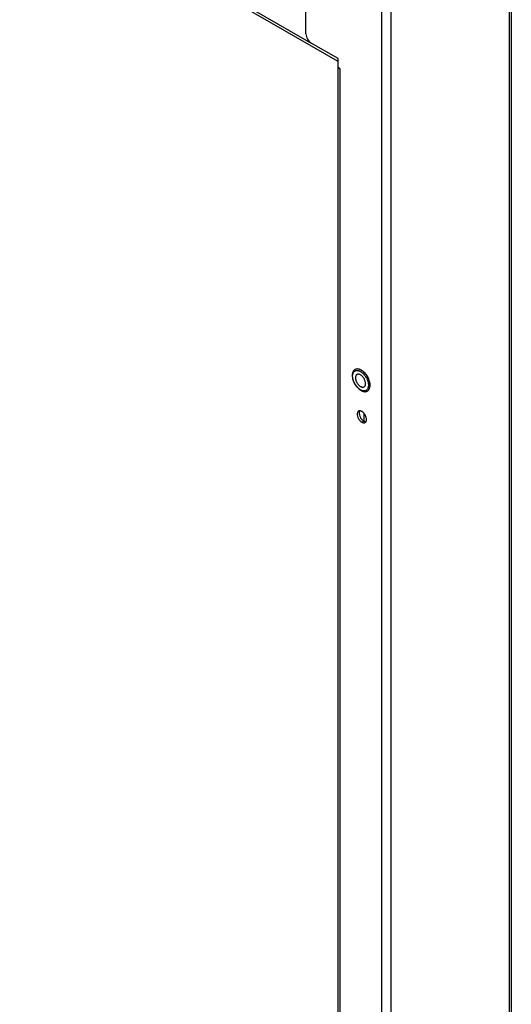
# Model space of a CAD drawing. Header units: inches. Extents: x 5 to 265, y 5 to 171.
# Tile 210 of 212: x 218.37 to 226.52, y 123.52 to 139.85. Entities that reach past the tile are written whole.
import ezdxf

# ---------------------------------------------------------------- set-up
doc = ezdxf.new("R2010")
doc.units = ezdxf.units.IN
doc.header["$LTSCALE"] = 14.96
doc.header["$MEASUREMENT"] = 0
doc.layers.get('0').update_dxf_attribs({"linetype": 'CONTINUOUS'})
doc.layers.add('03_ALL_AXES', color=7, linetype='CONTINUOUS')

msp = doc.modelspace()

# ---------------------------------------------------------------- linework, layer by layer
at = {"color": 7, "linetype": 'Continuous'}
for p, q in [((223.65, 139.1529), (209.768, 147.1674)), ((210.1456, 146.9968), (223.2052, 139.457)), ((226.5216, 142.2135), (226.5216, 76.0768)), ((226.4897, 76.0323), (226.4897, 142.169)), ((223.1179, 139.6119), (223.1179, 141.6532)), ((224.3684, 141.0333), (224.3684, 74.8966)), ((224.5226, 141.0333), (224.5226, 74.8966)), ((223.65, 139.2027), (223.2063, 139.4588)), ((223.65, 139.0475), (223.65, 139.2027)), ((223.6846, 139.0275), (223.65, 139.0475)), ((223.6527, 77.7363), (223.6527, 139.0475)), ((223.6846, 77.6919), (223.6846, 139.0275)), ((224.0827, 133.1903), (224.0827, 133.3131))]:
    msp.add_line(p, q, dxfattribs=at)
for centre, radius, start, end in [((223.9829, 133.9278), 0.0395, 111.12344, 119.98075), ((223.9535, 133.9004), 0.1304, 67.33788, 71.80124), ((223.9481, 133.8783), 0.1802, 62.12424, 65.0327), ((223.8399, 133.7552), 0.3173, 27.56937, 37.10801), ((224.061, 133.7926), 0.0394, 300.00761, 307.71422), ((223.9973, 133.8123), 0.1077, 358.51698, 0.00759), ((224.0191, 133.7815), 0.1338, 348.72396, 352.62007), ((224.0026, 133.7872), 0.1781, 354.95658, 357.88668), ((223.9904, 133.7878), 0.1903, 357.86437, 0.01437)]:
    msp.add_arc(centre, radius, start, end, dxfattribs=at)
for points, knots in [([(223.1179, 139.6119), (223.1179, 139.5816), (223.1386, 139.5218), (223.18, 139.474), (223.2063, 139.4588)], [0, 0, 0, 0, 0.5000011, 1, 1, 1, 1]), ([(223.6551, 139.0588), (223.6568, 139.0544), (223.6601, 139.0486), (223.6643, 139.0437), (223.6655, 139.0424)], [0, 0, 0, 0, 0.7349814, 1, 1, 1, 1]), ([(223.9568, 134.0541), (223.9519, 134.0535), (223.9424, 134.0515), (223.9291, 134.0456), (223.9173, 134.037), (223.9108, 134.0298), (223.9078, 134.0259)], [0, 0, 0, 0, 0.2534245, 0.5000001, 0.7465759, 1, 1, 1, 1]), ([(224.0242, 134.0416), (224.0186, 134.0442), (224.0075, 134.0486), (223.9904, 134.0532), (223.9734, 134.0552), (223.9622, 134.0548), (223.9568, 134.0541)], [0, 0, 0, 0, 0.2646926, 0.5184342, 0.7628083, 1, 1, 1, 1]), ([(224.0234, 134.0399), (224.0177, 134.0427), (224.0064, 134.0477), (223.9893, 134.0527), (223.9727, 134.0551), (223.9619, 134.0548), (223.9568, 134.0541)], [0, 0, 0, 0, 0.2759986, 0.5337288, 0.7742574, 1, 1, 1, 1]), ([(223.9078, 134.0259), (223.9038, 134.0206), (223.8967, 134.0088), (223.8894, 133.9891), (223.8852, 133.9676), (223.8843, 133.9527), (223.8843, 133.945)], [0, 0, 0, 0, 0.2336392, 0.4764551, 0.7313106, 1, 1, 1, 1]), ([(223.8843, 133.945), (223.8843, 133.9357), (223.8857, 133.9166), (223.8912, 133.8877), (223.9001, 133.8584), (223.9122, 133.8294), (223.9271, 133.8013), (223.9446, 133.7747), (223.9641, 133.7503), (223.9786, 133.7355), (223.986, 133.7287)], [0, 0, 0, 0, 0.1138308, 0.2338085, 0.3588824, 0.4875154, 0.6178837, 0.7480224, 0.8759853, 1, 1, 1, 1]), ([(223.8908, 133.936), (223.8908, 133.9413), (223.8912, 133.9515), (223.894, 133.9705), (223.8984, 133.9839), (223.9025, 133.9919)], [0, 0, 0, 0, 0.2730353, 0.5306803, 1, 1, 1, 1]), ([(223.9849, 133.7363), (223.978, 133.7427), (223.9647, 133.7563), (223.9466, 133.779), (223.9304, 133.8037), (223.9166, 133.8298), (223.9054, 133.8567), (223.8971, 133.8838), (223.892, 133.9102), (223.8908, 133.9276), (223.8908, 133.936)], [0, 0, 0, 0, 0.1239877, 0.2525499, 0.3835892, 0.5148766, 0.6441697, 0.7693333, 0.8884539, 1, 1, 1, 1]), ([(223.9025, 133.9919), (223.905, 133.9968), (223.9108, 134.0059), (223.9222, 134.0171), (223.9358, 134.0249), (223.9458, 134.0278), (223.9509, 134.0286)], [0, 0, 0, 0, 0.2616004, 0.509422, 0.7523006, 1, 1, 1, 1]), ([(223.9632, 133.962), (223.9612, 133.9609), (223.9575, 133.9583), (223.9527, 133.9535), (223.9484, 133.9478), (223.945, 133.9413), (223.9422, 133.9339), (223.9395, 133.9229), (223.9388, 133.9142), (223.9388, 133.9083)], [0, 0, 0, 0, 0.1080478, 0.2181319, 0.3321064, 0.4515071, 0.577458, 0.7107194, 1, 1, 1, 1]), ([(223.9388, 133.9083), (223.9388, 133.9035), (223.9395, 133.8936), (223.9421, 133.8786), (223.9464, 133.8632), (223.9522, 133.8478), (223.9595, 133.8326), (223.968, 133.818), (223.9777, 133.8042), (223.9848, 133.7957), (223.9886, 133.7917)], [0, 0, 0, 0, 0.1109927, 0.2289356, 0.3526063, 0.4805385, 0.6110437, 0.7423323, 0.8725782, 1, 1, 1, 1]), ([(223.9509, 134.0286), (223.9543, 134.0292), (223.9613, 134.0298), (223.972, 134.0294), (223.9831, 134.0276), (223.9905, 134.0255), (223.9943, 134.0243)], [0, 0, 0, 0, 0.2327866, 0.4758784, 0.7311872, 1, 1, 1, 1]), ([(224.0195, 133.9576), (224.0151, 133.96), (224.0063, 133.964), (223.9929, 133.9674), (223.9821, 133.9678), (223.9742, 133.9665), (223.9705, 133.9654), (223.9687, 133.9647)], [0, 0, 0, 0, 0.2846585, 0.5436046, 0.7796833, 0.8913045, 1, 1, 1, 1]), ([(224.0038, 134.0208), (224.0095, 134.0184), (224.0209, 134.0128), (224.0316, 134.0059), (224.0369, 134.0021)], [0, 0, 0, 0, 0.4840106, 1, 1, 1, 1]), ([(224.105, 133.8123), (224.105, 133.819), (224.1038, 133.8329), (224.0988, 133.854), (224.0908, 133.8752), (224.0802, 133.8959), (224.0673, 133.9152), (224.0526, 133.9324), (224.0368, 133.9467), (224.0253, 133.9544), (224.0195, 133.9576)], [0, 0, 0, 0, 0.1145311, 0.2382187, 0.3684169, 0.5018703, 0.6350628, 0.7644971, 0.886991, 1, 1, 1, 1]), ([(224.0533, 134.0212), (224.0508, 134.023), (224.0413, 134.0299), (224.0311, 134.0359), (224.0234, 134.0399)], [0, 0, 0, 0, 0.2592431, 1, 1, 1, 1]), ([(224.0589, 134.0207), (224.0568, 134.0223), (224.0482, 134.0284), (224.0393, 134.0339), (224.0323, 134.0375)], [0, 0, 0, 0, 0.2562863, 1, 1, 1, 1]), ([(224.0369, 134.0021), (224.0388, 134.0008), (224.0464, 133.9952), (224.0537, 133.9891), (224.0589, 133.9842)], [0, 0, 0, 0, 0.2437655, 1, 1, 1, 1]), ([(224.0931, 133.9847), (224.087, 133.9915), (224.0743, 134.0044), (224.0604, 134.0159), (224.0533, 134.0212)], [0, 0, 0, 0, 0.511813, 1, 1, 1, 1]), ([(224.079, 134.0041), (224.0774, 134.0056), (224.0709, 134.0114), (224.0641, 134.0168), (224.0589, 134.0207)], [0, 0, 0, 0, 0.2541337, 1, 1, 1, 1]), ([(224.0589, 133.9842), (224.065, 133.9786), (224.0769, 133.9666), (224.0877, 133.9535), (224.0929, 133.9467)], [0, 0, 0, 0, 0.4915208, 1, 1, 1, 1]), ([(224.1318, 133.9406), (224.1243, 133.9525), (224.108, 133.9749), (224.089, 133.995), (224.079, 134.0041)], [0, 0, 0, 0, 0.5088457, 1, 1, 1, 1]), ([(224.1281, 133.9386), (224.1229, 133.9468), (224.1119, 133.9627), (224.0996, 133.9776), (224.0931, 133.9847)], [0, 0, 0, 0, 0.5050965, 1, 1, 1, 1]), ([(224.1211, 133.9021), (224.1249, 133.8949), (224.1319, 133.8802), (224.1404, 133.8578), (224.1469, 133.8355), (224.1499, 133.8205), (224.1509, 133.8131)], [0, 0, 0, 0, 0.2597944, 0.5149059, 0.7624965, 1, 1, 1, 1]), ([(224.1784, 133.7822), (224.1784, 133.7883), (224.1778, 133.801), (224.1753, 133.8202), (224.1712, 133.84), (224.1634, 133.867), (224.15, 133.9006), (224.136, 133.9262), (224.1281, 133.9386)], [0, 0, 0, 0, 0.1112967, 0.2280066, 0.3494951, 0.4750647, 0.7348569, 1, 1, 1, 1]), ([(224.1808, 133.7878), (224.1808, 133.8004), (224.1789, 133.8195), (224.1736, 133.8449), (224.1661, 133.8713), (224.1531, 133.9039), (224.1394, 133.9286), (224.1318, 133.9406)], [0, 0, 0, 0, 0.231535, 0.3535009, 0.4789143, 0.737149, 1, 1, 1, 1]), ([(224.0032, 133.7212), (224.0017, 133.7223), (223.9954, 133.7271), (223.9893, 133.7323), (223.9849, 133.7363)], [0, 0, 0, 0, 0.2449222, 1, 1, 1, 1]), ([(223.986, 133.7287), (223.99, 133.7251), (223.9982, 133.7181), (224.0128, 133.707), (224.0299, 133.6963), (224.0496, 133.687), (224.0693, 133.6807), (224.0827, 133.6786), (224.0893, 133.6782)], [0, 0, 0, 0, 0.1390813, 0.274319, 0.4693743, 0.6549024, 0.8313661, 1, 1, 1, 1]), ([(223.9886, 133.7917), (223.9923, 133.7877), (223.9999, 133.7801), (224.0121, 133.7704), (224.0245, 133.7626), (224.0368, 133.7569), (224.0489, 133.7536), (224.0605, 133.7526), (224.0695, 133.7539), (224.0761, 133.7562), (224.0792, 133.7577), (224.0807, 133.7585)], [0, 0, 0, 0, 0.1566956, 0.3054939, 0.4448548, 0.5738414, 0.6923203, 0.8011893, 0.902569, 0.9515531, 1, 1, 1, 1]), ([(224.0406, 133.6996), (224.0342, 133.7022), (224.0213, 133.7087), (224.0092, 133.7167), (224.0032, 133.7212)], [0, 0, 0, 0, 0.4821685, 1, 1, 1, 1]), ([(224.1504, 133.7554), (224.1491, 133.7489), (224.1456, 133.7366), (224.1385, 133.7227), (224.1313, 133.7133), (224.1254, 133.7073), (224.1189, 133.7021), (224.1119, 133.6979), (224.1042, 133.6946), (224.0961, 133.6924), (224.0876, 133.6911), (224.0755, 133.6907), (224.0595, 133.6929), (224.0469, 133.697), (224.0406, 133.6996)], [0, 0, 0, 0, 0.1368274, 0.2624777, 0.3220326, 0.3799804, 0.4369003, 0.4934274, 0.550219, 0.6079179, 0.6671162, 0.7283293, 0.8582264, 1, 1, 1, 1]), ([(224.0851, 133.7615), (224.0866, 133.7627), (224.0895, 133.7653), (224.0948, 133.7716), (224.1001, 133.7812), (224.1039, 133.7947), (224.1048, 133.8044), (224.105, 133.8095)], [0, 0, 0, 0, 0.1086727, 0.2201674, 0.4559316, 0.7148277, 1, 1, 1, 1]), ([(224.1509, 133.8131), (224.1513, 133.8107), (224.1525, 133.8012), (224.1531, 133.7916), (224.1531, 133.7846)], [0, 0, 0, 0, 0.2576745, 1, 1, 1, 1]), ([(224.1531, 133.7846), (224.1531, 133.7828), (224.153, 133.7761), (224.1525, 133.7693), (224.1518, 133.7644)], [0, 0, 0, 0, 0.256815, 1, 1, 1, 1]), ([(224.1572, 133.7069), (224.1608, 133.7116), (224.1671, 133.7222), (224.1737, 133.7402), (224.1776, 133.7605), (224.1784, 133.7748), (224.1784, 133.7822)], [0, 0, 0, 0, 0.2225219, 0.4618744, 0.7207581, 1, 1, 1, 1]), ([(224.1572, 133.7069), (224.1606, 133.7113), (224.1665, 133.7208), (224.1732, 133.7365), (224.1778, 133.7536), (224.1795, 133.7655), (224.1801, 133.7716)], [0, 0, 0, 0, 0.2371754, 0.4815389, 0.7352476, 1, 1, 1, 1]), ([(224.0893, 133.6782), (224.0909, 133.678), (224.0972, 133.6778), (224.1036, 133.6781), (224.1083, 133.6787)], [0, 0, 0, 0, 0.2530117, 1, 1, 1, 1]), ([(224.1083, 133.6787), (224.1131, 133.6793), (224.1227, 133.6813), (224.136, 133.6873), (224.1477, 133.6958), (224.1543, 133.703), (224.1572, 133.7069)], [0, 0, 0, 0, 0.2534245, 0.5000001, 0.7465759, 1, 1, 1, 1])]:
    msp.add_open_spline(points, degree=3, knots=knots, dxfattribs=at)
for points in [[(223.6655, 139.0424), (223.6674, 139.0404), (223.6694, 139.0384), (223.6716, 139.0366)], [(223.6716, 139.0366), (223.6756, 139.0332), (223.68, 139.0302), (223.6846, 139.0275)]]:
    msp.add_open_spline(points, degree=3, dxfattribs=at)
at = {"layer": '03_ALL_AXES', "color": 7, "linetype": 'Continuous'}
msp.add_line((224.0431, 133.1712), (224.0764, 133.1903), dxfattribs=at)
for centre, start, end in [((224.1819, 133.3403), 201.22199, 218.77828), ((223.9376, 133.1992), 21.22199, 38.77828)]:
    msp.add_arc(centre, 0.1849, start, end, dxfattribs=at)
for points, knots in [([(223.9886, 133.3545), (223.98, 133.3495), (223.9658, 133.3289), (223.9649, 133.2895), (223.9775, 133.246), (223.9943, 133.2182), (224.0046, 133.2053)], [0, 0, 0, 0, 0.182426, 0.4157933, 0.699097, 1, 1, 1, 1]), ([(224.0077, 133.3594), (224.0063, 133.357), (224.001, 133.3459), (223.9993, 133.3333), (223.9993, 133.3238)], [0, 0, 0, 0, 0.2267036, 1, 1, 1, 1]), ([(223.9993, 133.3238), (223.9993, 133.3198), (224.0003, 133.3026), (224.0048, 133.2857), (224.0096, 133.2734)], [0, 0, 0, 0, 0.2325665, 1, 1, 1, 1]), ([(224.0431, 133.3492), (224.0399, 133.351), (224.028, 133.357), (224.0142, 133.3603), (224.0046, 133.3595)], [0, 0, 0, 0, 0.2777511, 1, 1, 1, 1]), ([(224.0817, 133.315), (224.0788, 133.3186), (224.0675, 133.3315), (224.0541, 133.3428), (224.0431, 133.3492)], [0, 0, 0, 0, 0.2669896, 1, 1, 1, 1]), ([(224.1202, 133.2157), (224.1202, 133.2197), (224.1192, 133.2369), (224.1147, 133.2538), (224.1099, 133.2661)], [0, 0, 0, 0, 0.2325665, 1, 1, 1, 1]), ([(224.0046, 133.2053), (224.0075, 133.2017), (224.0188, 133.1888), (224.0322, 133.1775), (224.0431, 133.1712)], [0, 0, 0, 0, 0.2669896, 1, 1, 1, 1]), ([(224.0378, 133.2245), (224.0401, 133.2218), (224.0489, 133.2115), (224.0589, 133.2022), (224.0671, 133.1964)], [0, 0, 0, 0, 0.2612687, 1, 1, 1, 1]), ([(224.0431, 133.1712), (224.0467, 133.1691), (224.0598, 133.1625), (224.0753, 133.1594), (224.0857, 133.1614)], [0, 0, 0, 0, 0.2816762, 1, 1, 1, 1]), ([(224.0764, 133.1903), (224.0796, 133.1885), (224.0915, 133.1825), (224.1053, 133.1792), (224.1149, 133.18)], [0, 0, 0, 0, 0.2777511, 1, 1, 1, 1]), ([(224.1118, 133.1801), (224.1132, 133.1825), (224.1185, 133.1936), (224.1202, 133.2062), (224.1202, 133.2157)], [0, 0, 0, 0, 0.2267036, 1, 1, 1, 1])]:
    msp.add_open_spline(points, degree=3, knots=knots, dxfattribs=at)
for points in [[(224.0046, 133.3595), (223.9991, 133.359), (223.9935, 133.3573), (223.9886, 133.3545)], [(224.0671, 133.1964), (224.0701, 133.1942), (224.0732, 133.1922), (224.0764, 133.1903)], [(224.0857, 133.1614), (224.0899, 133.1622), (224.094, 133.1636), (224.0976, 133.1658)], [(224.0976, 133.1658), (224.1035, 133.1691), (224.1084, 133.1743), (224.1118, 133.1801)]]:
    msp.add_open_spline(points, degree=3, dxfattribs=at)

doc.saveas('drawing.dxf')
